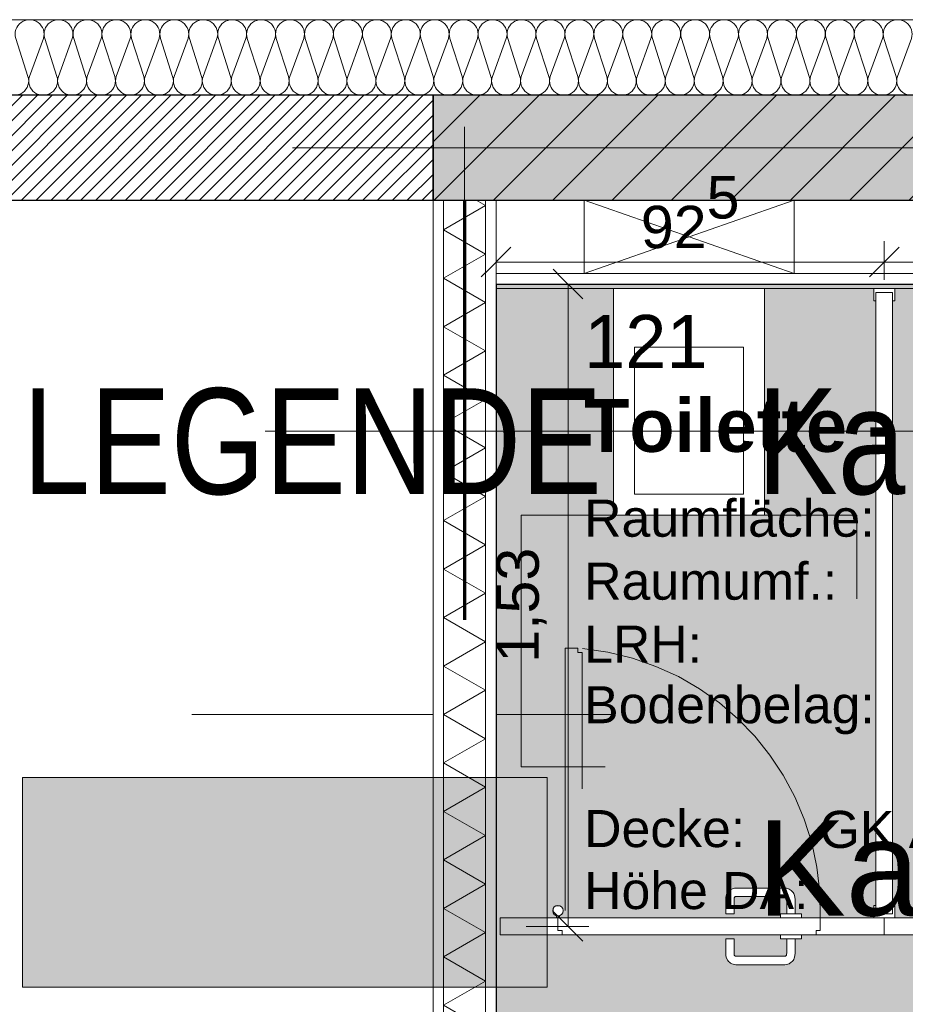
# Model space of a CAD drawing. Header units: metres. Extents: x -167 to 152, y -127 to 99.
# Tile 80 of 225: x -28.06 to -25.95, y -2.04 to 0.31. Entities that reach past the tile are written whole.
import ezdxf
from ezdxf.enums import TextEntityAlignment as Align

# ---------------------------------------------------------------- set-up
doc = ezdxf.new("R2010")
doc.units = ezdxf.units.M
doc.header["$PDMODE"] = 1
doc.header["$PDSIZE"] = -2
for name, pattern in [('Achsen 01', [5.291531, 3.175, -1.058062, 0.352704, -0.705764]), ('gestrichelt - 01', [2, 1, -1]), ('Raster 01', [2, 1, -1])]:
    doc.linetypes.add(name, pattern=pattern)
doc.layers.get('0').update_dxf_attribs({"lineweight": 25})
for name, color, linetype, lineweight in [('013_Beton und Stahlbetonarbeiten-330 Außenwände', 7, 'Continuous', 25), ('024_Fliesen_Plattenarbeiten-340 Fliesen', 7, 'Continuous', 9), ('027_Tischlerarbeiten-340 WC Trennwände', 7, 'Continuous', 9), ('039_Trockenbauarbeiten-340 Gipskarton', 7, 'Continuous', 9), ('_1.35m (3D)', 7, 'Continuous', 9), ('_GRU (2D)', 7, 'Continuous', 9), ('_Legende (2D)', 7, 'Continuous', 9), ('_OG 1 (2D)', 7, 'Continuous', 9), ('_OG 1 - DS (2D)', 7, 'Continuous', 9), ('AV1-Brandschutzkonzept-Brandschutzkonzept', 7, 'Continuous', 5), ('AV1-Schnitt Achsen', 7, 'Achsen 01', 18), ('AV1-Stempel-Raumstempel', 7, 'Continuous', 9), ('Bemaßung-Bemaßung', 7, 'Continuous', 9), ('Keine', 7, 'Continuous', 9)]:
    doc.layers.add(name, color=color, linetype=linetype, lineweight=lineweight)
for name, color, linetype, lineweight, true_color in [('014_Fassadenarbeiten-330 mineralische Dämmung', 7, 'Continuous', 9, 0x666666), ('039_Trockenbauarbeiten-340 Dämmung', 7, 'Continuous', 9, 0xc0c0c0), ('039_Trockenbauarbeiten-350 Deckenspiegel', 7, 'Continuous', 35, 0x008011), ('045_Sanitärausstattung-allg.', 9, 'Continuous', 9, 0x808080), ('AV1-Achsen', 1, 'Achsen 01', 18, 0xff0000), ('AV1-Raster', 7, 'Raster 01', 9, 0xa6a6a6)]:
    doc.layers.add(name, color=color, linetype=linetype, lineweight=lineweight, true_color=true_color)
doc.layers.get('0').freeze()
doc.styles.add('Arial', font='arial.ttf')
doc.styles.add('Arial (bold)', font='arialbd.ttf')
doc.styles.add('Arial Narrow', font='ARIALN.TTF')
doc.dimstyles.new('COE 50', dxfattribs={"dimtxt": 126.090495, "dimasz": 0.001414, "dimexe": 0.001, "dimexo": 0.01, "dimgap": 0.001, "dimtad": 1, "dimdec": 3, "dimtxsty": 'Arial', "dimblk": 'VW_SLASH-4', "dimblk1": 'VW_SLASH-4', "dimblk2": 'VW_SLASH-4', "dimcen": 0, "dimadec": 3, "dimazin": 0, "dimtfac": 0.8, "dimtdec": 3, "dimtix": 1, "dimtmove": 0, "dimatfit": 0, "dimldrblk": 'VW_SLASH-3', "dimfxl": 0.002, "dimfxlon": 1, "dimfrac": 2, "dimtolj": 1, "dimarcsym": 0})

# ---------------------------------------------------------------- blocks, each defined once
blk = doc.blocks.new('Group-2')
at = {"layer": 'AV1-Raster'}
for p, q in [((-27, -22.95), (-27, 1.35)), ((1.35, -1.35), (-40.5, -1.35))]:
    blk.add_line(p, q, dxfattribs=at)
blk = doc.blocks.new('1.35m (3D)')
at = {"layer": 'AV1-Raster', "color": 7}
blk.add_blockref('Group-2', (0, 0), dxfattribs=at)
blk = doc.blocks.new('OG 1 - DS (2D)')
at = {"layer": '039_Trockenbauarbeiten-350 Deckenspiegel', "linetype": 'Continuous', "lineweight": 0, "transparency": 33554483}
blk.add_hatch(color=106, dxfattribs=at).paths.add_polyline_path([(-26.925, -0.325), (-25.075, -0.325), (-25.075, -3.055), (-26.925, -3.055)])
at = {"layer": '039_Trockenbauarbeiten-350 Deckenspiegel', "flags": 128}
blk.add_lwpolyline([(-26.925, -0.325), (-25.075, -0.325), (-25.075, -3.055), (-26.925, -3.055)], close=True, dxfattribs=at)
blk = doc.blocks.new('COE - WC-Tür 02')
at = {"layer": '027_Tischlerarbeiten-340 WC Trennwände', "color": 253, "linetype": 'gestrichelt - 01', "lineweight": 9, "transparency": 33554687, "flags": 128}
blk.add_lwpolyline([(0.0175, 0.76), (0.6425, 0.76), (0.6425, 0.73), (0.6325, 0.73), (0.6325, 0.72), (0.0275, 0.72), (0.0275, 0.73), (0.0175, 0.73)], close=True, dxfattribs=at)
at = {"layer": '027_Tischlerarbeiten-340 WC Trennwände', "color": 253, "linetype": 'gestrichelt - 01', "lineweight": 9, "transparency": 33554687}
blk.add_arc((0.0193, 0.7775), 0.6253, 268.2358, 354.6435, dxfattribs=at)
at = {"color": 255}
for points in [[(-0.03, 0.7775), (0, 0.7775), (0, 0.915), (-0.04, 0.915), (-0.04, 0.7675), (-0.03, 0.7675)], [(-0.05, 0.2125), (-0.0832, 0.2125), (-0.0901, 0.2128), (-0.0958, 0.2144), (-0.0985, 0.2157), (-0.1011, 0.2174), (-0.1035, 0.2194), (-0.1056, 0.2217), (-0.1089, 0.2269), (-0.11, 0.2298), (-0.1108, 0.2327), (-0.1112, 0.2367), (-0.1112, 0.2393), (-0.1112, 0.3345), (-0.1112, 0.3536), (-0.1109, 0.3572), (-0.1101, 0.3603), (-0.109, 0.3633), (-0.1075, 0.3661), (-0.1056, 0.3686), (-0.1035, 0.3709), (-0.1011, 0.373), (-0.0959, 0.3759), (-0.09, 0.3775), (-0.0897, 0.3776), (-0.0841, 0.3778), (-0.05, 0.3778), (-0.05, 0.3578), (-0.0841, 0.3578), (-0.0869, 0.3578), (-0.087, 0.3578), (-0.0882, 0.3574), (-0.0892, 0.3569), (-0.0897, 0.3565), (-0.0901, 0.356), (-0.0905, 0.3555), (-0.0908, 0.3549), (-0.091, 0.3543), (-0.0912, 0.3537), (-0.0912, 0.3531), (-0.0912, 0.3345), (-0.0912, 0.2393), (-0.0912, 0.2365), (-0.091, 0.236), (-0.0908, 0.2354), (-0.0901, 0.2343), (-0.0897, 0.2339), (-0.0892, 0.2335), (-0.0887, 0.2331), (-0.0881, 0.2329), (-0.087, 0.2326), (-0.0832, 0.2325), (-0.05, 0.2325)]]:
    blk.add_wipeout(points, dxfattribs=at).dxf.layer = '027_Tischlerarbeiten-340 WC Trennwände'
at = {"layer": '027_Tischlerarbeiten-340 WC Trennwände', "flags": 128}
for points in [[(-0.03, 0.7775), (0, 0.7775), (0, 0.915), (-0.04, 0.915), (-0.04, 0.7675), (-0.03, 0.7675)], [(-0.05, 0.2125), (-0.0832, 0.2125), (-0.0901, 0.2128), (-0.0958, 0.2144), (-0.0985, 0.2157), (-0.1011, 0.2174), (-0.1035, 0.2194), (-0.1056, 0.2217), (-0.1089, 0.2269), (-0.11, 0.2298), (-0.1108, 0.2327), (-0.1112, 0.2367), (-0.1112, 0.2393), (-0.1112, 0.3345), (-0.1112, 0.3536), (-0.1109, 0.3572), (-0.1101, 0.3603), (-0.109, 0.3633), (-0.1075, 0.3661), (-0.1056, 0.3686), (-0.1035, 0.3709), (-0.1011, 0.373), (-0.0959, 0.3759), (-0.09, 0.3775), (-0.0897, 0.3776), (-0.0841, 0.3778), (-0.05, 0.3778), (-0.05, 0.3578), (-0.0841, 0.3578), (-0.0869, 0.3578), (-0.087, 0.3578), (-0.0882, 0.3574), (-0.0892, 0.3569), (-0.0897, 0.3565), (-0.0901, 0.356), (-0.0905, 0.3555), (-0.0908, 0.3549), (-0.091, 0.3543), (-0.0912, 0.3537), (-0.0912, 0.3531), (-0.0912, 0.3345), (-0.0912, 0.2393), (-0.0912, 0.2365), (-0.091, 0.236), (-0.0908, 0.2354), (-0.0901, 0.2343), (-0.0897, 0.2339), (-0.0892, 0.2335), (-0.0887, 0.2331), (-0.0881, 0.2329), (-0.087, 0.2326), (-0.0832, 0.2325), (-0.05, 0.2325)]]:
    blk.add_lwpolyline(points, close=True, dxfattribs=at)
at = {"color": 255}
blk.add_wipeout([(-0.03, 0.1525), (-0.03, 0.1625), (-0.04, 0.1625), (-0.04, 0), (0, 0), (0, 0.1525)], dxfattribs=at).dxf.layer = '027_Tischlerarbeiten-340 WC Trennwände'
at = {"layer": '027_Tischlerarbeiten-340 WC Trennwände', "flags": 128}
blk.add_lwpolyline([(-0.03, 0.1525), (-0.03, 0.1625), (-0.04, 0.1625), (-0.04, 0), (0, 0), (0, 0.1525)], close=True, dxfattribs=at)
at = {"color": 255}
for points in [[(0.0175, 0.7775), (0.0175, 0.774), (0, 0.774), (0, 0.7775)], [(-0.04, 0.1975), (-0.05, 0.1975), (-0.05, 0.2475), (-0.04, 0.2475)]]:
    blk.add_wipeout(points, dxfattribs=at).dxf.layer = '027_Tischlerarbeiten-340 WC Trennwände'
at = {"layer": '027_Tischlerarbeiten-340 WC Trennwände', "flags": 128}
for points in [[(0.0175, 0.7775), (0.0175, 0.774), (0, 0.774), (0, 0.7775)], [(-0.04, 0.1975), (-0.05, 0.1975), (-0.05, 0.2475), (-0.04, 0.2475)]]:
    blk.add_lwpolyline(points, close=True, dxfattribs=at)
at = {"color": 255}
blk.add_wipeout([(0.0175, 0.781), (0.0175, 0.7775), (0, 0.7775), (0, 0.781)], dxfattribs=at).dxf.layer = '027_Tischlerarbeiten-340 WC Trennwände'
at = {"layer": '027_Tischlerarbeiten-340 WC Trennwände', "flags": 128}
blk.add_lwpolyline([(0.0175, 0.781), (0.0175, 0.7775), (0, 0.7775), (0, 0.781)], close=True, dxfattribs=at)
at = {"color": 255}
blk.add_wipeout([(0.0224, 0.766), (0.0128, 0.7659), (0.006, 0.7726), (0.0059, 0.7822), (0.0126, 0.789), (0.0222, 0.7891), (0.029, 0.7824), (0.0291, 0.7728)], dxfattribs=at).dxf.layer = '027_Tischlerarbeiten-340 WC Trennwände'
at = {"layer": '027_Tischlerarbeiten-340 WC Trennwände'}
blk.add_circle((0.0175, 0.7775), 0.0125, dxfattribs=at)
at = {"color": 255}
blk.add_wipeout([(0, 0.7775), (0, 0.1525), (-0.03, 0.1525), (-0.03, 0.1625), (-0.04, 0.1625), (-0.04, 0.7675), (-0.03, 0.7675), (-0.03, 0.7775)], dxfattribs=at).dxf.layer = '027_Tischlerarbeiten-340 WC Trennwände'
at = {"layer": '027_Tischlerarbeiten-340 WC Trennwände', "flags": 128}
blk.add_lwpolyline([(0, 0.7775), (0, 0.1525), (-0.03, 0.1525), (-0.03, 0.1625), (-0.04, 0.1625), (-0.04, 0.7675), (-0.03, 0.7675), (-0.03, 0.7775)], close=True, dxfattribs=at)
at = {"color": 255}
blk.add_wipeout([(0.01, 0.2125), (0.0432, 0.2125), (0.0501, 0.2128), (0.0558, 0.2144), (0.0585, 0.2157), (0.0611, 0.2174), (0.0635, 0.2194), (0.0656, 0.2217), (0.0689, 0.2269), (0.07, 0.2298), (0.0708, 0.2327), (0.0712, 0.2367), (0.0712, 0.2393), (0.0712, 0.3345), (0.0712, 0.3536), (0.0709, 0.3572), (0.0701, 0.3603), (0.069, 0.3633), (0.0675, 0.3661), (0.0656, 0.3686), (0.0635, 0.3709), (0.0611, 0.373), (0.0559, 0.3759), (0.05, 0.3775), (0.0497, 0.3776), (0.0441, 0.3778), (0.01, 0.3778), (0.01, 0.3578), (0.0441, 0.3578), (0.0469, 0.3578), (0.047, 0.3578), (0.0482, 0.3574), (0.0492, 0.3569), (0.0497, 0.3565), (0.0501, 0.356), (0.0505, 0.3555), (0.0508, 0.3549), (0.051, 0.3543), (0.0512, 0.3537), (0.0512, 0.3531), (0.0512, 0.3345), (0.0512, 0.2393), (0.0512, 0.2365), (0.051, 0.236), (0.0508, 0.2354), (0.0501, 0.2343), (0.0497, 0.2339), (0.0492, 0.2335), (0.0487, 0.2331), (0.0481, 0.2329), (0.047, 0.2326), (0.0432, 0.2325), (0.01, 0.2325)], dxfattribs=at).dxf.layer = '027_Tischlerarbeiten-340 WC Trennwände'
at = {"layer": '027_Tischlerarbeiten-340 WC Trennwände', "flags": 128}
blk.add_lwpolyline([(0.01, 0.2125), (0.0432, 0.2125), (0.0501, 0.2128), (0.0558, 0.2144), (0.0585, 0.2157), (0.0611, 0.2174), (0.0635, 0.2194), (0.0656, 0.2217), (0.0689, 0.2269), (0.07, 0.2298), (0.0708, 0.2327), (0.0712, 0.2367), (0.0712, 0.2393), (0.0712, 0.3345), (0.0712, 0.3536), (0.0709, 0.3572), (0.0701, 0.3603), (0.069, 0.3633), (0.0675, 0.3661), (0.0656, 0.3686), (0.0635, 0.3709), (0.0611, 0.373), (0.0559, 0.3759), (0.05, 0.3775), (0.0497, 0.3776), (0.0441, 0.3778), (0.01, 0.3778), (0.01, 0.3578), (0.0441, 0.3578), (0.0469, 0.3578), (0.047, 0.3578), (0.0482, 0.3574), (0.0492, 0.3569), (0.0497, 0.3565), (0.0501, 0.356), (0.0505, 0.3555), (0.0508, 0.3549), (0.051, 0.3543), (0.0512, 0.3537), (0.0512, 0.3531), (0.0512, 0.3345), (0.0512, 0.2393), (0.0512, 0.2365), (0.051, 0.236), (0.0508, 0.2354), (0.0501, 0.2343), (0.0497, 0.2339), (0.0492, 0.2335), (0.0487, 0.2331), (0.0481, 0.2329), (0.047, 0.2326), (0.0432, 0.2325), (0.01, 0.2325)], close=True, dxfattribs=at)
at = {"color": 255}
blk.add_wipeout([(0, 0.1975), (0.01, 0.1975), (0.01, 0.2475), (0, 0.2475)], dxfattribs=at).dxf.layer = '027_Tischlerarbeiten-340 WC Trennwände'
at = {"layer": '027_Tischlerarbeiten-340 WC Trennwände', "flags": 128}
blk.add_lwpolyline([(0, 0.1975), (0.01, 0.1975), (0.01, 0.2475), (0, 0.2475)], close=True, dxfattribs=at)
blk = doc.blocks.new('COE - WC-Trennwand 01')
at = {"color": 255}
blk.add_wipeout([(0.01, 0.02), (1.49, 0.02), (1.49, -0.02), (0.01, -0.02)], dxfattribs=at).dxf.layer = '027_Tischlerarbeiten-340 WC Trennwände'
at = {"layer": '027_Tischlerarbeiten-340 WC Trennwände', "flags": 128}
blk.add_lwpolyline([(0.01, 0.02), (1.49, 0.02), (1.49, -0.02), (0.01, -0.02)], close=True, dxfattribs=at)
at = {"color": 255}
for points in [[(0.01, 0.02), (0.01, -0.02), (0.03, -0.02), (0.03, -0.025), (0, -0.025), (0, 0.025), (0.03, 0.025), (0.03, 0.02)], [(1.49, 0.02), (1.49, -0.02), (1.47, -0.02), (1.47, -0.025), (1.5, -0.025), (1.5, 0.025), (1.47, 0.025), (1.47, 0.02)]]:
    blk.add_wipeout(points, dxfattribs=at).dxf.layer = '027_Tischlerarbeiten-340 WC Trennwände'
at = {"layer": '027_Tischlerarbeiten-340 WC Trennwände', "flags": 128}
for points in [[(0.01, 0.02), (0.01, -0.02), (0.03, -0.02), (0.03, -0.025), (0, -0.025), (0, 0.025), (0.03, 0.025), (0.03, 0.02)], [(1.49, 0.02), (1.49, -0.02), (1.47, -0.02), (1.47, -0.025), (1.5, -0.025), (1.5, 0.025), (1.47, 0.025), (1.47, 0.02)]]:
    blk.add_lwpolyline(points, close=True, dxfattribs=at)
blk = doc.blocks.new('Group-169')
at = {"layer": '045_Sanitärausstattung-allg.'}
for p, q in [((-26.715, -0.3), (-26.215, -0.125)), ((-26.215, -0.3), (-26.715, -0.125))]:
    blk.add_line(p, q, dxfattribs=at)
at = {"layer": '045_Sanitärausstattung-allg.', "flags": 128}
blk.add_lwpolyline([(-26.715, -0.125), (-26.215, -0.125), (-26.215, -0.3), (-26.715, -0.3)], close=True, dxfattribs=at)
blk = doc.blocks.new('Group-170')
at = {"layer": '045_Sanitärausstattung-allg.', "linetype": 'Raster 01', "flags": 128}
blk.add_lwpolyline([(-26.865, -0.875), (-26.065, -0.875), (-26.065, -1.475), (-26.865, -1.475)], close=True, dxfattribs=at)
at = {"color": 255, "transparency": 33554559}
blk.add_wipeout([(-26.645, -0.335), (-26.285, -0.335), (-26.285, -0.875), (-26.645, -0.875)], dxfattribs=at).dxf.layer = '045_Sanitärausstattung-allg.'
at = {"layer": '045_Sanitärausstattung-allg.', "flags": 128}
for points in [[(-26.645, -0.335), (-26.285, -0.335), (-26.285, -0.875), (-26.645, -0.875)], [(-26.595, -0.475), (-26.335, -0.475), (-26.335, -0.825), (-26.595, -0.825)]]:
    blk.add_lwpolyline(points, close=True, dxfattribs=at)
blk = doc.blocks.new('Group-171')
at = {"layer": '045_Sanitärausstattung-allg.', "color": 7}
blk.add_blockref('Group-170', (0, 0), dxfattribs=at)
blk = doc.blocks.new('Group-247')
at = {"color": 255, "linetype": 'Continuous', "lineweight": 5}
blk.add_wipeout([(-3.775, 26.95), (-0.125, 26.95), (-0.125, 27.05), (-3.775, 27.05)], dxfattribs=at).dxf.layer = '039_Trockenbauarbeiten-340 Dämmung'
blk = doc.blocks.new('Group-248')
at = {"layer": '039_Trockenbauarbeiten-340 Dämmung', "transparency": 33554687, "flags": 128}
blk.add_lwpolyline([(-3.775, 27.05), (-3.7173, 26.95), (-3.6595, 27.05), (-3.6018, 26.95), (-3.5441, 27.05), (-3.4863, 26.95), (-3.4286, 27.05), (-3.3709, 26.95), (-3.3131, 27.05), (-3.2554, 26.95), (-3.1976, 27.05), (-3.1399, 26.95), (-3.0822, 27.05), (-3.0244, 26.95), (-2.9667, 27.05), (-2.909, 26.95), (-2.8512, 27.05), (-2.7935, 26.95), (-2.7358, 27.05), (-2.678, 26.95), (-2.6203, 27.05), (-2.5626, 26.95), (-2.5048, 27.05), (-2.4471, 26.95), (-2.3894, 27.05), (-2.3316, 26.95), (-2.2739, 27.05), (-2.2162, 26.95), (-2.1584, 27.05), (-2.1007, 26.95), (-2.0429, 27.05), (-1.9852, 26.95), (-1.9275, 27.05), (-1.8697, 26.95), (-1.812, 27.05), (-1.7543, 26.95), (-1.6965, 27.05), (-1.6388, 26.95), (-1.5811, 27.05), (-1.5233, 26.95), (-1.4656, 27.05), (-1.4079, 26.95), (-1.3501, 27.05), (-1.2924, 26.95), (-1.2347, 27.05), (-1.1769, 26.95), (-1.1192, 27.05), (-1.0615, 26.95), (-1.0037, 27.05), (-0.946, 26.95), (-0.8882, 27.05), (-0.8305, 26.95), (-0.7728, 27.05), (-0.715, 26.95), (-0.6573, 27.05), (-0.5996, 26.95), (-0.5418, 27.05), (-0.4841, 26.95), (-0.4264, 27.05), (-0.3686, 26.95), (-0.3109, 27.05), (-0.2532, 26.95), (-0.1954, 27.05), (-0.1377, 26.95), (-0.125, 26.972)], dxfattribs=at)
blk = doc.blocks.new('Group-249')
at = {"layer": '039_Trockenbauarbeiten-340 Dämmung'}
blk.add_blockref('Group-247', (0, 0), dxfattribs=at)
at = {"layer": '039_Trockenbauarbeiten-340 Dämmung', "transparency": 33554687}
blk.add_blockref('Group-248', (0, 0), dxfattribs=at)
blk = doc.blocks.new('Parametric Object-31')
at = {"layer": '039_Trockenbauarbeiten-340 Dämmung', "color": 7, "transparency": 33554687}
blk.add_blockref('Group-249', (0, 0), dxfattribs=at)
at = {"layer": '039_Trockenbauarbeiten-340 Dämmung', "color": 0, "flags": 1}
for tag in ['IFC_UUID', 'instanceID', 'prm0_name', 'prm0_type', 'prm0_value', 'prm1_name', 'prm1_type', 'prm1_value', 'prm2_name', 'prm2_type', 'prm2_value', 'prm3_name', 'prm3_type', 'prm3_value', 'prm4_name', 'prm4_type', 'prm4_value', 'prm5_name', 'prm5_type', 'prm5_value', 'prm6_name', 'prm6_type', 'prm6_value']:
    blk.add_attdef(tag, (-27.05, -3.775), '', height=0.00018, dxfattribs=at)
blk = doc.blocks.new('Group-276')
at = {"layer": '014_Fassadenarbeiten-330 mineralische Dämmung', "transparency": 33554687, "flags": 128}
blk.add_lwpolyline([(0.17, 25.903, -1.372995), (0.17, 25.9685), (0.26, 25.9353, 1.372583), (0.26, 26.0008), (0.17, 25.9719, -1.372995), (0.17, 26.0375), (0.26, 26.0042, 1.372583), (0.26, 26.0698), (0.17, 26.0408, -1.372995), (0.17, 26.1064), (0.26, 26.0731, 1.372583), (0.26, 26.1387), (0.17, 26.1098, -1.372995), (0.17, 26.1754), (0.26, 26.1421, 1.372583), (0.26, 26.2077), (0.17, 26.1787, -1.372995), (0.17, 26.2443), (0.26, 26.211, 1.372583), (0.26, 26.2766), (0.17, 26.2477, -1.372995), (0.17, 26.3133), (0.26, 26.28, 1.372583), (0.26, 26.3456), (0.17, 26.3166, -1.372995), (0.17, 26.3822), (0.26, 26.3489, 1.372583), (0.26, 26.4145), (0.17, 26.3856, -1.372995), (0.17, 26.4511), (0.26, 26.4179, 1.372583), (0.26, 26.4834), (0.17, 26.4545, -1.372995), (0.17, 26.5201), (0.26, 26.4868, 1.372583), (0.26, 26.5524), (0.17, 26.5235, -1.372995), (0.17, 26.589), (0.26, 26.5558, 1.372583), (0.26, 26.6213), (0.17, 26.5924, -1.372995), (0.17, 26.658), (0.26, 26.6247, 1.372583), (0.26, 26.6903), (0.17, 26.6614, -1.372995), (0.17, 26.7269), (0.26, 26.6937, 1.372583), (0.26, 26.7592), (0.17, 26.7303, -1.372995), (0.17, 26.7959), (0.26, 26.7626, 1.372583), (0.26, 26.8282), (0.17, 26.7992, -1.372995), (0.17, 26.8648), (0.26, 26.8315, 1.372583), (0.26, 26.8971), (0.17, 26.8682, -1.372995), (0.17, 26.9338), (0.26, 26.9005, 1.372583), (0.26, 26.9661), (0.17, 26.9371, -1.372995), (0.17, 27.0027), (0.26, 26.9694, 1.372583), (0.26, 27.035), (0.17, 27.0061, -1.372995), (0.17, 27.0716), (0.26, 27.0384, 1.372583), (0.26, 27.1039), (0.17, 27.075, -1.372995), (0.17, 27.1406), (0.26, 27.1073, 1.372583), (0.26, 27.1729), (0.17, 27.144, -1.372995), (0.17, 27.2095), (0.26, 27.1763, 1.372583), (0.26, 27.2418), (0.17, 27.2129, -1.372995), (0.17, 27.2785), (0.26, 27.2452, 1.372583), (0.26, 27.3108), (0.17, 27.2819, -1.372995), (0.17, 27.3474), (0.26, 27.3142, 1.372583), (0.26, 27.3797), (0.17, 27.3508, -1.372995), (0.17, 27.4164), (0.26, 27.3831, 1.372583), (0.26, 27.4487), (0.17, 27.4197, -1.372995), (0.17, 27.4853), (0.26, 27.452, 1.372583), (0.26, 27.5176), (0.17, 27.4887, -1.372995), (0.17, 27.5543), (0.26, 27.521, 1.372583), (0.26, 27.5866), (0.17, 27.5576, -1.372995), (0.17, 27.6232), (0.26, 27.5899, 1.372583), (0.26, 27.6555), (0.17, 27.6266, -1.372995), (0.17, 27.6922), (0.26, 27.6589, 1.372583), (0.26, 27.7244), (0.17, 27.6955, -1.372995), (0.17, 27.7611), (0.26, 27.7278, 1.372583), (0.26, 27.7934), (0.17, 27.7645, -1.372995), (0.17, 27.83), (0.26, 27.7968, 1.372583), (0.26, 27.8623), (0.17, 27.8334, -1.372995), (0.17, 27.899), (0.26, 27.8657, 1.372583), (0.26, 27.9313), (0.17, 27.9024, -1.372995), (0.17, 27.9679), (0.26, 27.9347, 1.372583), (0.26, 28.0002), (0.17, 27.9713, -1.372995), (0.17, 28.0369), (0.26, 28.0036, 1.372583), (0.26, 28.0692), (0.17, 28.0402, -1.372995), (0.17, 28.1058)], format="xyb", dxfattribs=at)
blk = doc.blocks.new('Group-277')
at = {"layer": '014_Fassadenarbeiten-330 mineralische Dämmung', "transparency": 33554687}
blk.add_blockref('Group-276', (0, 0), dxfattribs=at)
blk = doc.blocks.new('Parametric Object-39')
at = {"layer": '014_Fassadenarbeiten-330 mineralische Dämmung', "color": 7, "transparency": 33554687}
blk.add_blockref('Group-277', (0, 0), dxfattribs=at)
at = {"layer": '014_Fassadenarbeiten-330 mineralische Dämmung', "color": 0, "flags": 1}
for tag in ['IFC_UUID', 'instanceID', 'prm0_name', 'prm0_type', 'prm0_value', 'prm1_name', 'prm1_type', 'prm1_value', 'prm2_name', 'prm2_type', 'prm2_value', 'prm3_name', 'prm3_type', 'prm3_value', 'prm4_name', 'prm4_type', 'prm4_value', 'prm5_name', 'prm5_type', 'prm5_value', 'prm6_name', 'prm6_type', 'prm6_value']:
    blk.add_attdef(tag, (-39.455, 0.1154), '', height=0.00018, dxfattribs=at)
blk = doc.blocks.new('VW_SLASH-4')
at = {"color": 0, "linetype": 'ByBlock', "lineweight": -2, "transparency": 16777216}
blk.add_line((0, 0), (-1, 0), dxfattribs=at)
at = {"color": 0, "linetype": 'Continuous', "lineweight": 15, "transparency": 16777216, "flags": 128}
blk.add_lwpolyline([(0.5, 0.5), (-0.5, -0.5)], dxfattribs=at)
blk = doc.blocks.new('*D1732')
at = {"layer": 'Bemaßung-Bemaßung', "color": 0, "linetype": 'Continuous', "lineweight": -2}
for p, q in [((-39.025, 1.575), (-39.025, 1.725)), ((-27.075, 1.575), (-27.075, 1.725)), ((-27.1457, 1.675), (-38.9543, 1.675))]:
    blk.add_line(p, q, dxfattribs=at)
at = {"layer": 'Defpoints', "color": 0}
for p in [(-39.025, 1.675), (-39.025, -0.125), (-27.075, -0.125)]:
    blk.add_point(p, dxfattribs=at)
at = {"layer": 'Bemaßung-Bemaßung', "color": 0, "lineweight": -2, "xscale": 0.070693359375, "yscale": 0.070693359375, "zscale": 0.070693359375, "rotation": 180}
blk.add_blockref('VW_SLASH-4', (-39.025, 1.675), dxfattribs=at)
at = {"layer": 'Bemaßung-Bemaßung', "color": 0, "lineweight": -2, "xscale": 0.070693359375, "yscale": 0.070693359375, "zscale": 0.070693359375}
blk.add_blockref('VW_SLASH-4', (-27.075, 1.675), dxfattribs=at)
at = {"layer": 'Bemaßung-Bemaßung', "color": 0, "insert": (-33.05, 1.8008), "char_height": 0.12609, "attachment_point": 5, "style": 'Arial'}
blk.add_mtext('\\A1;11,95', dxfattribs=at)
blk = doc.blocks.new('VW_SLASH-3')
at = {"color": 0, "linetype": 'ByBlock', "lineweight": -2, "transparency": 16777216}
blk.add_line((0, 0), (-1, 0), dxfattribs=at)
at = {"color": 0, "linetype": 'Continuous', "lineweight": 15, "transparency": 16777216, "flags": 128}
blk.add_lwpolyline([(0.5, 0.5), (-0.5, -0.5)], dxfattribs=at)
blk = doc.blocks.new('*D1733')
at = {"layer": 'Bemaßung-Bemaßung', "color": 0, "linetype": 'Continuous', "lineweight": -2}
for p, q in [((-27.075, 1.575), (-27.075, 1.725)), ((-26.925, 1.575), (-26.925, 1.725)), ((-27.1457, 1.675), (-27.2164, 1.675)), ((-26.925, 1.675), (-27.075, 1.675)), ((-26.8543, 1.675), (-26.7836, 1.675))]:
    blk.add_line(p, q, dxfattribs=at)
at = {"layer": 'Defpoints', "color": 0}
for p in [(-27.075, 1.675), (-27.075, -0.125), (-26.925, -0.125)]:
    blk.add_point(p, dxfattribs=at)
at = {"layer": 'Bemaßung-Bemaßung', "color": 0, "lineweight": -2, "xscale": 0.070693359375, "yscale": 0.070693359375, "zscale": 0.070693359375}
blk.add_blockref('VW_SLASH-4', (-27.075, 1.675), dxfattribs=at)
at = {"layer": 'Bemaßung-Bemaßung', "color": 0, "lineweight": -2, "xscale": 0.070693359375, "yscale": 0.070693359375, "zscale": 0.070693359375, "rotation": 180}
blk.add_blockref('VW_SLASH-4', (-26.925, 1.675), dxfattribs=at)
at = {"layer": 'Bemaßung-Bemaßung', "color": 0, "insert": (-27, 1.8644), "char_height": 0.12609, "attachment_point": 5, "style": 'Arial'}
blk.add_mtext('\\A1;15', dxfattribs=at)
blk = doc.blocks.new('*D1734')
at = {"layer": 'Bemaßung-Bemaßung', "color": 0, "linetype": 'Continuous', "lineweight": -2}
for p, q in [((-26.925, 1.575), (-26.925, 1.725)), ((-25.075, 1.575), (-25.075, 1.725)), ((-25.1457, 1.675), (-26.8543, 1.675))]:
    blk.add_line(p, q, dxfattribs=at)
at = {"layer": 'Defpoints', "color": 0}
for p in [(-26.925, 1.675), (-26.925, -0.125), (-25.075, -0.125)]:
    blk.add_point(p, dxfattribs=at)
at = {"layer": 'Bemaßung-Bemaßung', "color": 0, "lineweight": -2, "xscale": 0.070693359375, "yscale": 0.070693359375, "zscale": 0.070693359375, "rotation": 180}
blk.add_blockref('VW_SLASH-4', (-26.925, 1.675), dxfattribs=at)
at = {"layer": 'Bemaßung-Bemaßung', "color": 0, "lineweight": -2, "xscale": 0.070693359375, "yscale": 0.070693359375, "zscale": 0.070693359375}
blk.add_blockref('VW_SLASH-4', (-25.075, 1.675), dxfattribs=at)
at = {"layer": 'Bemaßung-Bemaßung', "color": 0, "insert": (-26, 1.8008), "char_height": 0.12609, "attachment_point": 5, "style": 'Arial'}
blk.add_mtext('\\A1;1,85', dxfattribs=at)
blk = doc.blocks.new('Raumstempel - Symbol - 1 (2D)')
at = {"layer": 'AV1-Stempel-Raumstempel', "attachment_point": 1, "line_spacing_factor": 0.967919, "style": 'Arial'}
for s, insert, char_height in [('m²', (1.6225, -0.6736), 0.08826), ('Raumfläche:', (0.2, -0.6736), 0.088263), ('Raumumf.:', (0.2, -0.8236), 0.08826), ('m', (1.6225, -0.8236), 0.0883), ('LRH:', (0.2, -0.9736), 0.08826), ('m', (1.6225, -0.9736), 0.0883), ('Bodenbelag:', (0.2, -1.118), 0.088263), ('Decke:', (0.2, -1.4131), 0.08826), ('Höhe DA:', (0.2, -1.5607), 0.08826), ('m', (1.6225, -1.5625), 0.0883)]:
    blk.add_mtext(s, dxfattribs=dict(at, insert=insert, char_height=char_height))
at = {"layer": 'AV1-Stempel-Raumstempel'}
for tag, style, p in [('Raumnummer', 'Arial', (0.2, -0.2337)), ('Raumname', 'Arial (bold)', (0.2, -0.4337))]:
    blk.add_attdef(tag, text='', height=0.1261, dxfattribs=dict(at, style=style)).set_placement(p, align=Align.TOP_LEFT)
at = {"layer": 'AV1-Stempel-Raumstempel', "style": 'Arial'}
for tag, p in [('Raumfläche', (1.5725, -0.6736)), ('Raumumfang', (1.5725, -0.8236)), ('LRH', (1.5725, -0.9736)), ('Bodenbelag', (1.7253, -1.1199)), ('Bodendetail', (1.7253, -1.2674)), ('Decke', (1.7278, -1.415)), ('Höhe_DA', (1.5725, -1.5625))]:
    blk.add_attdef(tag, text='', height=0.0883, dxfattribs=at).set_placement(p, align=Align.TOP_RIGHT)
blk = doc.blocks.new('*D2028')
at = {"layer": 'Defpoints', "color": 0}
for p in [(-30.925, -0.325), (-26.7535, -0.325), (-30.915, -1.855)]:
    blk.add_point(p, dxfattribs=at)
at = {"layer": 'Keine', "color": 0, "linetype": 'Continuous', "lineweight": -2}
for p, q in [((-26.8535, -0.325), (-26.7035, -0.325)), ((-26.7535, -1.7843), (-26.7535, -0.3957)), ((-26.8535, -1.855), (-26.7035, -1.855))]:
    blk.add_line(p, q, dxfattribs=at)
at = {"layer": 'Keine', "color": 0, "lineweight": -2, "xscale": 0.070693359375, "yscale": 0.070693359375, "zscale": 0.070693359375}
for p, rotation in [((-26.7535, -0.325), 90), ((-26.7535, -1.855), 270)]:
    blk.add_blockref('VW_SLASH-4', p, dxfattribs=dict(at, rotation=rotation))
at = {"layer": 'Keine', "color": 0, "lineweight": 13, "insert": (-26.8641, -1.09), "char_height": 0.10087, "attachment_point": 5, "rotation": 90, "style": 'Arial'}
blk.add_mtext('\\A1;1,53', dxfattribs=at)
blk = doc.blocks.new('*D2029')
at = {"layer": 'Defpoints', "color": 0}
for p in [(-26.925, -0.2725), (-26, -0.325), (-26.925, -0.4257)]:
    blk.add_point(p, dxfattribs=at)
at = {"layer": 'Keine', "color": 0, "linetype": 'Continuous', "lineweight": -2}
for p, q in [((-26.925, -0.3725), (-26.925, -0.2225)), ((-26, -0.315), (-26, -0.2225)), ((-26.0707, -0.2725), (-26.8543, -0.2725))]:
    blk.add_line(p, q, dxfattribs=at)
at = {"layer": 'Keine', "color": 0, "lineweight": -2, "xscale": 0.070693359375, "yscale": 0.070693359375, "zscale": 0.070693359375, "rotation": 180}
blk.add_blockref('VW_SLASH-4', (-26.925, -0.2725), dxfattribs=at)
at = {"layer": 'Keine', "color": 0, "lineweight": -2, "xscale": 0.070693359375, "yscale": 0.070693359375, "zscale": 0.070693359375}
blk.add_blockref('VW_SLASH-4', (-26, -0.2725), dxfattribs=at)
at = {"layer": 'Keine', "color": 0, "lineweight": 13, "insert": (-26.4625, -0.1542), "char_height": 0.100872, "attachment_point": 5, "style": 'Arial'}
blk.add_mtext('\\A1;92\\S5^ ;', dxfattribs=at)
blk = doc.blocks.new('*D2030')
at = {"layer": 'Defpoints', "color": 0}
for p in [(-26, -0.2725), (-26, -0.325), (-25.075, -0.4275)]:
    blk.add_point(p, dxfattribs=at)
at = {"layer": 'Keine', "color": 0, "linetype": 'Continuous', "lineweight": -2}
for p, q in [((-26, -0.315), (-26, -0.2225)), ((-25.075, -0.3725), (-25.075, -0.2225)), ((-25.1457, -0.2725), (-25.9293, -0.2725))]:
    blk.add_line(p, q, dxfattribs=at)
at = {"layer": 'Keine', "color": 0, "lineweight": -2, "xscale": 0.070693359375, "yscale": 0.070693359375, "zscale": 0.070693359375, "rotation": 180}
blk.add_blockref('VW_SLASH-4', (-26, -0.2725), dxfattribs=at)
at = {"layer": 'Keine', "color": 0, "lineweight": -2, "xscale": 0.070693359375, "yscale": 0.070693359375, "zscale": 0.070693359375}
blk.add_blockref('VW_SLASH-4', (-25.075, -0.2725), dxfattribs=at)
at = {"layer": 'Keine', "color": 0, "lineweight": 13, "insert": (-25.5375, -0.1542), "char_height": 0.100872, "attachment_point": 5, "style": 'Arial'}
blk.add_mtext('\\A1;92\\S5^ ;', dxfattribs=at)
blk = doc.blocks.new('Legende (2D)')
at = {"layer": 'Keine', "linetype": 'Continuous', "lineweight": 0, "transparency": 33554508}
blk.add_hatch(color=12, dxfattribs=at).paths.add_polyline_path([(-28.0532, -1.5), (-26.8032, -1.5), (-26.8032, -2), (-28.0532, -2)])
at = {"layer": 'Keine', "color": 7, "linetype": 'Continuous', "lineweight": 9, "transparency": 33554687, "flags": 128}
blk.add_lwpolyline([(-28.0532, -1.5), (-26.8032, -1.5), (-26.8032, -2), (-28.0532, -2)], close=True, dxfattribs=at)
at = {"layer": 'Keine', "color": 253, "transparency": 33554687, "insert": (-26.3032, -0.5731), "char_height": 0.252181, "attachment_point": 1, "line_spacing_factor": 0.966594, "style": 'Arial Narrow'}
blk.add_mtext('Kampfmittelbeseitigung', dxfattribs=at)
at = {"layer": 'Keine', "color": 7, "transparency": 33554687}
for s, insert, char_height, attachment_point, line_spacing_factor, style in [('LEGENDE', (-28.0532, -0.5731), 0.25218, 1, 0.966594, 'Arial Narrow'), ('Kampfmittelsondierung: Zu untersuchende Fläche', (-26.3032, -1.75), 0.226963, 4, 0.969122, 'Arial')]:
    blk.add_mtext(s, dxfattribs=dict(at, insert=insert, char_height=char_height, attachment_point=attachment_point, line_spacing_factor=line_spacing_factor, style=style))
blk = doc.blocks.new('Group-752')
at = {"layer": 'AV1-Achsen'}
blk.add_line((-43.2844, 0), (4.2656, 0), dxfattribs=at)
blk = doc.blocks.new('Group-759')
at = {"layer": 'AV1-Schnitt Achsen'}
blk.add_line((-43.35, -0.675), (4.2, -0.675), dxfattribs=at)
blk = doc.blocks.new('GRU (2D)')
at = {"layer": 'AV1-Achsen', "color": 7}
blk.add_blockref('Group-752', (0, 0), dxfattribs=at)
at = {"layer": 'AV1-Schnitt Achsen', "color": 7}
blk.add_blockref('Group-759', (0, 0), dxfattribs=at)
blk = doc.blocks.new('OG 1 (2D)')
at = {"layer": '014_Fassadenarbeiten-330 mineralische Dämmung', "rotation": 90}
blk.add_blockref('Parametric Object-39', (0, 0), dxfattribs=at)
at = {"layer": '027_Tischlerarbeiten-340 WC Trennwände', "color": 7, "rotation": 90}
blk.add_blockref('COE - WC-Tür 02', (-26, -1.835), dxfattribs=at)
at = {"layer": '045_Sanitärausstattung-allg.', "color": 7}
blk.add_blockref('Group-169', (0, 0), dxfattribs=at)
at = {"color": 255}
blk.add_wipeout([(-27.05, -3.775), (-27.05, -0.125), (-26.95, -0.125), (-26.95, -3.775)], dxfattribs=at).dxf.layer = '039_Trockenbauarbeiten-340 Dämmung'
at = {"layer": '039_Trockenbauarbeiten-340 Dämmung', "flags": 128}
blk.add_lwpolyline([(-27.05, -3.775), (-27.05, -0.125), (-26.95, -0.125), (-26.95, -3.775)], close=True, dxfattribs=at)
at = {"layer": '027_Tischlerarbeiten-340 WC Trennwände', "color": 7, "rotation": 90}
blk.add_blockref('COE - WC-Trennwand 01', (-26, -1.835), dxfattribs=at)
at = {"layer": '045_Sanitärausstattung-allg.', "color": 7}
blk.add_blockref('Group-171', (0, 0), dxfattribs=at)
at = {"layer": '027_Tischlerarbeiten-340 WC Trennwände', "color": 7, "rotation": 90}
blk.add_blockref('COE - WC-Tür 02', (-25.085, -1.835), dxfattribs=at)
at = {"layer": '039_Trockenbauarbeiten-340 Dämmung', "rotation": 90}
blk.add_blockref('Parametric Object-31', (0, 0), dxfattribs=at)
at = {"layer": '014_Fassadenarbeiten-330 mineralische Dämmung', "flags": 128}
blk.add_lwpolyline([(-36.8275, -5.525), (-39.275, -5.525), (-39.275, 0.125), (-18.9, 0.125), (-18.9, 0.305), (-39.455, 0.305), (-39.455, -5.705), (-36.8275, -5.705)], close=True, dxfattribs=at)
at = {"layer": 'AV1-Brandschutzkonzept-Brandschutzkonzept', "color": 220, "linetype": 'gestrichelt - 01', "lineweight": 70, "true_color": 0xff00bc, "transparency": 33554687}
blk.add_line((-27, -0.125), (-27, -3.775), dxfattribs=at)
at = {"layer": 'AV1-Stempel-Raumstempel'}
blk.add_blockref('Raumstempel - Symbol - 1 (2D)', (-26.915, -0.1648), dxfattribs=at).add_auto_attribs({'Raumname': 'Toilette - Damen', 'Raumnummer': '121', 'Bodendetail': '(BA 2.4)', 'Raumfläche': '5,03', 'LRH': '2,75', 'Raumumfang': '9,14', 'Höhe_DA': '0,25', 'Decke': 'GK Abhangdecke', 'Bodenbelag': 'Fliesen'})
at = {"color": 255}
for points in [[(-27.075, -3.75), (-27.075, -0.125), (-27.05, -0.125), (-27.05, -3.75)], [(-26.925, -3.75), (-26.925, -0.125), (-26.95, -0.125), (-26.95, -3.75)]]:
    blk.add_wipeout(points, dxfattribs=at).dxf.layer = '039_Trockenbauarbeiten-340 Gipskarton'
at = {"layer": '013_Beton und Stahlbetonarbeiten-330 Außenwände', "linetype": 'Continuous', "lineweight": 9}
h = blk.add_hatch(dxfattribs=at)
h.set_pattern_fill('Mauerwerk allg_-2', color=1, style=0, pattern_type=2)
h.set_pattern_definition([(45, (0, 0), (0.01767767, -0.01767767), [])])
h.paths.add_polyline_path([(-28.275, 0.125), (-28.275, -0.125), (-27.075, -0.125), (-27.075, 0.125)])
at = {"layer": '013_Beton und Stahlbetonarbeiten-330 Außenwände', "linetype": 'Continuous', "lineweight": 0, "true_color": 0xc0c0c0}
blk.add_hatch(color=9, dxfattribs=at).paths.add_polyline_path([(-18.775, 0.125), (-27.075, 0.125), (-27.075, -0.125), (-18.775, -0.125)])
at = {"layer": '013_Beton und Stahlbetonarbeiten-330 Außenwände', "linetype": 'Continuous', "lineweight": 13}
h = blk.add_hatch(dxfattribs=at)
h.set_pattern_fill('Stahlbeton', color=251, style=0, pattern_type=2)
h.set_pattern_definition([(45, (0, 0), (0.07071068, -0.07071068), [0.025, -0.025])])
h.paths.add_polyline_path([(-18.775, 0.125), (-27.075, 0.125), (-27.075, -0.125), (-18.775, -0.125)])
h = blk.add_hatch(dxfattribs=at)
h.set_pattern_fill('Stahlbeton-1', color=251, style=0, pattern_type=2)
h.set_pattern_definition([(-135, (0.03106, -0.03313), (0.07071068, -0.07071068), [])])
h.paths.add_polyline_path([(-18.775, 0.125), (-27.075, 0.125), (-27.075, -0.125), (-18.775, -0.125)])
at = {"layer": '013_Beton und Stahlbetonarbeiten-330 Außenwände', "flags": 128}
for points in [[(-28.275, 0.125), (-28.275, -0.125), (-27.075, -0.125), (-27.075, 0.125)], [(-18.775, 0.125), (-27.075, 0.125), (-27.075, -0.125), (-18.775, -0.125)]]:
    blk.add_lwpolyline(points, close=True, dxfattribs=at)
at = {"layer": '039_Trockenbauarbeiten-340 Gipskarton', "flags": 128}
for points in [[(-27.075, -3.75), (-27.075, -0.125), (-27.05, -0.125), (-27.05, -3.75)], [(-26.925, -3.75), (-26.925, -0.125), (-26.95, -0.125), (-26.95, -3.75)]]:
    blk.add_lwpolyline(points, close=True, dxfattribs=at)
at = {"layer": 'Bemaßung-Bemaßung', "linetype": 'Continuous'}
for base, p1, p2, text, override, picture, middle in [((-27.075, 1.675), (-26.925, -0.125), (-27.075, -0.125), '15', {"dimtxt": 0.12609, "dimasz": 0.070693, "dimexe": 0.05, "dimgap": 0.05, "dimpost": '<>', "dimtxsty": 'Arial', "dimtix": 0, "dimtmove": 2, "dimfxl": 0.1}, '*D1733', (-27, 1.8644)), ((-39.025, 1.675), (-27.075, -0.125), (-39.025, -0.125), '11,95', {"dimtxt": 0.12609, "dimasz": 0.070693, "dimexe": 0.05, "dimgap": 0.05, "dimpost": '<>', "dimtxsty": 'Arial', "dimtmove": 2, "dimfxl": 0.1}, '*D1732', (-33.05, 1.8008)), ((-26.925, 1.675), (-25.075, -0.125), (-26.925, -0.125), '1,85', {"dimtxt": 0.12609, "dimasz": 0.070693, "dimexe": 0.05, "dimgap": 0.05, "dimpost": '<>', "dimtxsty": 'Arial', "dimtmove": 2, "dimfxl": 0.1}, '*D1734', (-26, 1.8008))]:
    dim = blk.add_linear_dim(base=base, p1=p1, p2=p2, text=text, dimstyle='COE 50', override=override, dxfattribs=at)
    dim.commit()
    dim.dimension.update_dxf_attribs({"geometry": picture, "text_midpoint": middle})
at = {"color": 255}
blk.add_wipeout([(-26.925, -0.3), (-26.925, -0.325), (-25.075, -0.325), (-25.075, -0.3)], dxfattribs=at).dxf.layer = '039_Trockenbauarbeiten-340 Gipskarton'
at = {"layer": '024_Fliesen_Plattenarbeiten-340 Fliesen', "linetype": 'Continuous', "lineweight": 0}
blk.add_hatch(color=140, dxfattribs=at).paths.add_polyline_path([(-26.925, -0.325), (-25.075, -0.325), (-25.075, -0.335), (-26.925, -0.335)])
at = {"layer": '024_Fliesen_Plattenarbeiten-340 Fliesen', "flags": 128}
blk.add_lwpolyline([(-26.925, -0.325), (-25.075, -0.325), (-25.075, -0.335), (-26.925, -0.335)], close=True, dxfattribs=at)
at = {"layer": '039_Trockenbauarbeiten-340 Gipskarton', "flags": 128}
blk.add_lwpolyline([(-26.925, -0.3), (-26.925, -0.325), (-25.075, -0.325), (-25.075, -0.3)], close=True, dxfattribs=at)
at = {"layer": 'Keine', "color": 230, "linetype": 'Continuous', "lineweight": 13}
for base, p1, p2, picture, middle in [((-26.925, -0.2725), (-26, -0.325), (-26.925, -0.4257), '*D2029', (-26.4625, -0.1542)), ((-26, -0.2725), (-25.075, -0.4275), (-26, -0.325), '*D2030', (-25.5375, -0.1542))]:
    dim = blk.add_linear_dim(base=base, p1=p1, p2=p2, text='92\\S5^ ;', dimstyle='COE 50', override={"dimtxt": 0.100872, "dimasz": 0.070693, "dimexe": 0.05, "dimgap": 0.05, "dimpost": '<>', "dimtxsty": 'Arial', "dimtmove": 2, "dimfxl": 0.1}, dxfattribs=at)
    dim.commit()
    dim.dimension.update_dxf_attribs({"geometry": picture, "text_midpoint": middle})
dim = blk.add_linear_dim(base=(-26.7535, -0.325), p1=(-30.915, -1.855), p2=(-30.925, -0.325), angle=270, text='1,53', dimstyle='COE 50', override={"dimtxt": 0.100872, "dimasz": 0.070693, "dimexe": 0.05, "dimgap": 0.05, "dimpost": '<>', "dimtxsty": 'Arial', "dimtmove": 2, "dimfxl": 0.1}, dxfattribs=at)
dim.commit()
dim.dimension.update_dxf_attribs({"geometry": '*D2028', "text_midpoint": (-26.8641, -1.09)})

msp = doc.modelspace()

# ---------------------------------------------------------------- block references
at = {"layer": '_1.35m (3D)'}
msp.add_blockref('1.35m (3D)', (0, 0), dxfattribs=at)

# ---------------------------------------------------------------- next in the draw order: block references
at = {"layer": '_OG 1 - DS (2D)'}
msp.add_blockref('OG 1 - DS (2D)', (0, 0), dxfattribs=at)

# ---------------------------------------------------------------- next in the draw order: block references
at = {"layer": '_OG 1 (2D)'}
msp.add_blockref('OG 1 (2D)', (0, 0), dxfattribs=at)

# ---------------------------------------------------------------- next in the draw order: block references
at = {"layer": '_Legende (2D)'}
msp.add_blockref('Legende (2D)', (0, 0), dxfattribs=at)

# ---------------------------------------------------------------- next in the draw order: block references
at = {"layer": '_GRU (2D)'}
msp.add_blockref('GRU (2D)', (0, 0), dxfattribs=at)

doc.saveas('drawing.dxf')
